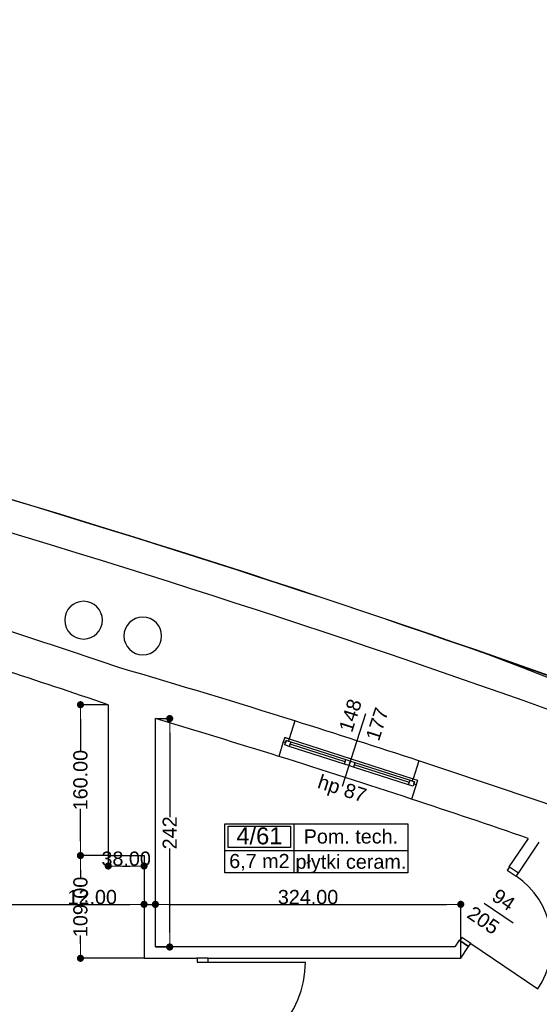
# Model space of a CAD drawing. Header units: millimetres. Extents: x -175445 to -20415, y -559200 to 231527.
# Tile 125 of 256: x -98118 to -92604, y -161699 to -151254. Entities that reach past the tile are written whole.
import ezdxf
from ezdxf.enums import TextEntityAlignment as Align

# ---------------------------------------------------------------- set-up
doc = ezdxf.new("R2010")
doc.units = ezdxf.units.MM
doc.header["$MEASUREMENT"] = 0
for name, color, linetype in [('Drzwi', 7, 'Continuous'), ('Obiekt', 7, 'Continuous'), ('Okno', 7, 'Continuous'), ('Strefa', 9, 'Continuous'), ('Strop', 7, 'Continuous'), ('Słup', 7, 'Continuous'), ('Wymiary', 9, 'Continuous'), ('Ściana', 7, 'Continuous')]:
    doc.layers.add(name, color=color, linetype=linetype)
doc.styles.add('Arial', font='txt')
doc.dimstyles.new('GENERATED_STYLE__1', dxfattribs={"dimtxt": 150, "dimasz": 152, "dimexe": 0.18, "dimexo": 0, "dimgap": 0.09, "dimtad": 1, "dimtih": 1, "dimtoh": 1, "dimlfac": 0.1, "dimzin": 0, "dimdsep": 46, "dimtxsty": 'Arial', "dimblk": 'ARROWHEAD_11', "dimblk1": 'ARROWHEAD_11', "dimblk2": 'ARROWHEAD_11', "dimcen": 0.09, "dimclrd": 256, "dimclre": 256, "dimclrt": 256, "dimazin": 0, "dimtfac": 1, "dimtdec": 4, "dimtmove": 0, "dimatfit": 3, "dimfxl": 1, "dimtolj": 1, "dimtzin": 0, "dimarcsym": 0})
doc.dimstyles.new('GENERATED_STYLE__2', dxfattribs={"dimtxt": 150, "dimasz": 152, "dimexe": 0.18, "dimexo": 0, "dimgap": 0.09, "dimtad": 1, "dimlfac": 0.1, "dimzin": 0, "dimdsep": 46, "dimtxsty": 'Arial', "dimblk": 'ARROWHEAD_11', "dimblk1": 'ARROWHEAD_11', "dimblk2": 'ARROWHEAD_11', "dimcen": 0.09, "dimclrd": 256, "dimclre": 256, "dimclrt": 256, "dimazin": 0, "dimtfac": 1, "dimtdec": 4, "dimtmove": 0, "dimatfit": 3, "dimfxl": 1, "dimtolj": 1, "dimtzin": 0, "dimarcsym": 0})

# ---------------------------------------------------------------- blocks, each defined once
blk = doc.blocks.new('Pom. tech._4_61_61', base_point=(-95207, 35303))
at = {"layer": 'Strefa'}
for p, q in [((-95941, 35586), (-93999, 35586)), ((-95941, 35067), (-95941, 35586)), ((-95905, 35560), (-95244, 35560)), ((-95905, 35333), (-95905, 35560)), ((-95244, 35560), (-95244, 35333)), ((-95207, 35586), (-95207, 35067)), ((-93999, 35586), (-93999, 35067)), ((-95244, 35333), (-95905, 35333)), ((-95941, 35303), (-93999, 35303)), ((-93999, 35067), (-95941, 35067))]:
    blk.add_line(p, q, dxfattribs=at)
at = {"layer": 'Strefa', "style": 'Arial'}
for tag, height, p in [('ROOM_NUMBER', 180, (-95574, 35458)), ('ROOM_NAME', 150, (-94603, 35452)), ('ROOM_CALC_AREA', 150, (-95574, 35191)), ('floor_f', 150, (-94603, 35184))]:
    blk.add_attdef(tag, text='', height=height, dxfattribs=at).set_placement(p, align=Align.MIDDLE_CENTER)
blk = doc.blocks.new('ARROWHEAD_11')
at = {"color": 0, "linetype": 'Continuous', "lineweight": 0}
blk.add_line((0, 0), (-1, 0), dxfattribs=at)
at = {"color": 0, "linetype": 'Continuous', "lineweight": 0, "const_width": 0.25, "flags": 128}
blk.add_lwpolyline([(-0.125, 0, 1), (0.125, 0, 1)], format="xyb", close=True, dxfattribs=at)
blk = doc.blocks.new('*D1193')
at = {"layer": 'Defpoints', "color": 0}
for p in [(-96798, -160639), (-96798, -160666), (-101258, -169611)]:
    blk.add_point(p, dxfattribs=at)
at = {"layer": 'Wymiary', "lineweight": -2}
for p, q in [((-101258, -169611), (-101258, -160639)), ((-101106, -160639), (-96950, -160639)), ((-96798, -160666), (-96798, -160639))]:
    blk.add_line(p, q, dxfattribs=at)
at = {"layer": 'Wymiary', "lineweight": -2, "xscale": 152, "yscale": 152, "zscale": 152, "rotation": 180}
blk.add_blockref('ARROWHEAD_11', (-101258, -160639), dxfattribs=at)
at = {"layer": 'Wymiary', "lineweight": -2, "xscale": 152, "yscale": 152, "zscale": 152}
blk.add_blockref('ARROWHEAD_11', (-96798, -160639), dxfattribs=at)
at = {"layer": 'Wymiary', "lineweight": 13, "insert": (-99028, -160562), "char_height": 150, "attachment_point": 5, "style": 'Arial'}
blk.add_mtext('\\A1;446.00', dxfattribs=at)
blk = doc.blocks.new('*D1194')
at = {"layer": 'Defpoints', "color": 0}
for p in [(-96678, -160639), (-96798, -160666), (-96678, -160666)]:
    blk.add_point(p, dxfattribs=at)
at = {"layer": 'Wymiary', "lineweight": -2}
for p, q in [((-97594, -160639), (-97102, -160639)), ((-97102, -160639), (-96950, -160639)), ((-96798, -160666), (-96798, -160639)), ((-96798, -160639), (-96678, -160639)), ((-96678, -160666), (-96678, -160639)), ((-96526, -160639), (-96374, -160639))]:
    blk.add_line(p, q, dxfattribs=at)
at = {"layer": 'Wymiary', "lineweight": -2, "xscale": 152, "yscale": 152, "zscale": 152}
blk.add_blockref('ARROWHEAD_11', (-96798, -160639), dxfattribs=at)
at = {"layer": 'Wymiary', "lineweight": -2, "xscale": 152, "yscale": 152, "zscale": 152, "rotation": 180}
blk.add_blockref('ARROWHEAD_11', (-96678, -160639), dxfattribs=at)
at = {"layer": 'Wymiary', "lineweight": 13, "insert": (-97348, -160562), "char_height": 150, "attachment_point": 5, "style": 'Arial'}
blk.add_mtext('\\A1;12.00', dxfattribs=at)
blk = doc.blocks.new('*D1195')
at = {"layer": 'Defpoints', "color": 0}
for p in [(-93438, -160639), (-96678, -160666), (-93438, -161211)]:
    blk.add_point(p, dxfattribs=at)
at = {"layer": 'Wymiary', "lineweight": -2}
for p, q in [((-96678, -160666), (-96678, -160639)), ((-96526, -160639), (-93590, -160639)), ((-93438, -161211), (-93438, -160639))]:
    blk.add_line(p, q, dxfattribs=at)
at = {"layer": 'Wymiary', "lineweight": -2, "xscale": 152, "yscale": 152, "zscale": 152, "rotation": 180}
blk.add_blockref('ARROWHEAD_11', (-96678, -160639), dxfattribs=at)
at = {"layer": 'Wymiary', "lineweight": -2, "xscale": 152, "yscale": 152, "zscale": 152}
blk.add_blockref('ARROWHEAD_11', (-93438, -160639), dxfattribs=at)
at = {"layer": 'Wymiary', "lineweight": 13, "insert": (-95058, -160562), "char_height": 150, "attachment_point": 5, "style": 'Arial'}
blk.add_mtext('\\A1;324.00', dxfattribs=at)
blk = doc.blocks.new('*D1307')
at = {"layer": 'Defpoints', "color": 0}
for p in [(-96678, -158668), (-96526, -158668), (-96678, -161091)]:
    blk.add_point(p, dxfattribs=at)
at = {"layer": 'Wymiary', "lineweight": -2}
for p, q in [((-96678, -158668), (-96526, -158668)), ((-96526, -158820), (-96526, -159713)), ((-96526, -160939), (-96526, -160046)), ((-96678, -161091), (-96526, -161091))]:
    blk.add_line(p, q, dxfattribs=at)
at = {"layer": 'Wymiary', "lineweight": -2, "xscale": 152, "yscale": 152, "zscale": 152}
for p, rotation in [((-96526, -158668), 90), ((-96526, -161091), 270)]:
    blk.add_blockref('ARROWHEAD_11', p, dxfattribs=dict(at, rotation=rotation))
at = {"layer": 'Wymiary', "lineweight": 13, "insert": (-96526, -159880), "char_height": 150, "attachment_point": 5, "rotation": 90, "style": 'Arial'}
blk.add_mtext('\\A1;242', dxfattribs=at)
blk = doc.blocks.new('*D1308')
at = {"layer": 'Defpoints', "color": 0}
for p in [(-97473, -160121), (-97178, -160121), (-96798, -161211)]:
    blk.add_point(p, dxfattribs=at)
at = {"layer": 'Wymiary', "lineweight": -2}
for p, q in [((-97178, -160121), (-97474, -160121)), ((-97473, -160273), (-97473, -160362)), ((-97473, -161059), (-97473, -160970)), ((-96798, -161211), (-97474, -161211))]:
    blk.add_line(p, q, dxfattribs=at)
at = {"layer": 'Wymiary', "lineweight": -2, "xscale": 152, "yscale": 152, "zscale": 152}
for p, rotation in [((-97473, -160121), 90), ((-97473, -161211), 270)]:
    blk.add_blockref('ARROWHEAD_11', p, dxfattribs=dict(at, rotation=rotation))
at = {"layer": 'Wymiary', "lineweight": 13, "insert": (-97473, -160666), "char_height": 150, "attachment_point": 5, "rotation": 90, "style": 'Arial'}
blk.add_mtext('\\A1;109.00', dxfattribs=at)
blk = doc.blocks.new('*D1309')
at = {"layer": 'Defpoints', "color": 0}
for p in [(-97473, -158521), (-97178, -158521), (-97178, -160121)]:
    blk.add_point(p, dxfattribs=at)
at = {"layer": 'Wymiary', "lineweight": -2}
for p, q in [((-97178, -158521), (-97474, -158521)), ((-97473, -158673), (-97473, -159017)), ((-97473, -159969), (-97473, -159625)), ((-97178, -160121), (-97474, -160121))]:
    blk.add_line(p, q, dxfattribs=at)
at = {"layer": 'Wymiary', "lineweight": -2, "xscale": 152, "yscale": 152, "zscale": 152}
for p, rotation in [((-97473, -158521), 90), ((-97473, -160121), 270)]:
    blk.add_blockref('ARROWHEAD_11', p, dxfattribs=dict(at, rotation=rotation))
at = {"layer": 'Wymiary', "lineweight": 13, "insert": (-97473, -159321), "char_height": 150, "attachment_point": 5, "rotation": 90, "style": 'Arial'}
blk.add_mtext('\\A1;160.00', dxfattribs=at)
blk = doc.blocks.new('*D1388')
at = {"layer": 'Defpoints', "color": 0}
for p in [(-97178, -160121), (-96798, -160121), (-96798, -160232)]:
    blk.add_point(p, dxfattribs=at)
at = {"layer": 'Wymiary', "lineweight": -2}
for p, q in [((-97178, -160121), (-97178, -160232)), ((-96798, -160121), (-96798, -160232)), ((-97026, -160232), (-96950, -160232))]:
    blk.add_line(p, q, dxfattribs=at)
at = {"layer": 'Wymiary', "lineweight": -2, "xscale": 152, "yscale": 152, "zscale": 152, "rotation": 180}
blk.add_blockref('ARROWHEAD_11', (-97178, -160232), dxfattribs=at)
at = {"layer": 'Wymiary', "lineweight": -2, "xscale": 152, "yscale": 152, "zscale": 152}
blk.add_blockref('ARROWHEAD_11', (-96798, -160232), dxfattribs=at)
at = {"layer": 'Wymiary', "lineweight": 13, "insert": (-96988, -160155), "char_height": 150, "attachment_point": 5, "style": 'Arial'}
blk.add_mtext('\\A1;38.00', dxfattribs=at)

msp = doc.modelspace()

# ---------------------------------------------------------------- linework, layer by layer
at = {"layer": 'Drzwi', "color": 253}
for p, q in [((-92921.839, -160243.742), (-92944.275, -160276.857)), ((-92944.275, -160276.857), (-92849.069, -160341.361)), ((-92826.633, -160308.246), (-92921.839, -160243.742)), ((-92826.633, -160308.246), (-92921.839, -160243.742)), ((-92849.069, -160341.361), (-92826.633, -160308.246)), ((-93426.653, -160988.834), (-93449.089, -161021.95)), ((-93449.089, -161021.95), (-93353.883, -161086.454)), ((-93353.883, -161086.454), (-93449.089, -161021.95)), ((-93331.447, -161053.339), (-93426.653, -160988.834)), ((-93353.883, -161086.454), (-93331.447, -161053.339)), ((-93331.447, -161053.339), (-92619.47, -161535.717)), ((-96233.019, -161210.636), (-96233.019, -161250.636)), ((-96118.019, -161210.636), (-96233.019, -161210.636)), ((-96118.019, -161210.636), (-96233.019, -161210.636)), ((-96233.019, -161250.636), (-96118.019, -161250.636)), ((-96118.019, -161250.636), (-96118.019, -161210.636)), ((-96118.019, -161250.636), (-95086.019, -161250.636))]:
    msp.add_line(p, q, dxfattribs=at)
for centre, radius, start, end in [((-93331.447, -161053.339), 860, 325.8816056, 55.8816056), ((-96118.019, -161250.636), 1032, 270, 0)]:
    msp.add_arc(centre, radius, start, end, dxfattribs=at)
at = {"layer": 'Obiekt', "color": 253}
for p, q in [((-94447.002, -158616.828), (-94694.95, -159387.946)), ((-92882.147, -160838.349), (-93189.603, -160630.041))]:
    msp.add_line(p, q, dxfattribs=at)
at = {"layer": 'Okno', "color": 253}
for p, q in [((-95305.716, -158868.783), (-95320.672, -158916.495)), ((-95305.366, -158868.896), (-95320.672, -158916.495)), ((-95305.716, -158868.783), (-95257.766, -158884.201)), ((-95258.21, -158884.058), (-95305.716, -158868.783)), ((-95296.872, -158924.148), (-95320.672, -158916.495)), ((-95304.524, -158947.948), (-95289.219, -158900.348)), ((-95256.925, -158963.253), (-95304.524, -158947.948)), ((-95289.219, -158900.348), (-95296.872, -158924.148)), ((-95265.419, -158908.001), (-95289.219, -158900.348)), ((-95289.219, -158900.348), (-95241.619, -158915.654)), ((-95257.766, -158884.201), (-95265.419, -158908.001)), ((-95257.766, -158884.201), (-94600.889, -159095.416)), ((-95241.619, -158915.654), (-95256.925, -158963.253)), ((-94671.447, -159151.51), (-95256.925, -158963.253)), ((-94671.447, -159151.51), (-95256.925, -158963.253)), ((-94663.794, -159127.71), (-95249.272, -158939.453)), ((-95241.619, -158915.654), (-94656.141, -159103.91)), ((-94671.447, -159151.51), (-94656.141, -159103.91)), ((-94623.847, -159166.815), (-94671.447, -159151.51)), ((-94656.141, -159103.91), (-94608.541, -159119.216)), ((-94623.847, -159166.815), (-94608.541, -159119.216)), ((-94608.541, -159119.216), (-94623.847, -159166.815)), ((-94576.247, -159182.121), (-94623.847, -159166.815)), ((-94608.541, -159119.216), (-94560.941, -159134.521)), ((-94600.889, -159095.416), (-93944.011, -159306.63)), ((-94560.941, -159134.521), (-94576.247, -159182.121)), ((-93990.769, -159370.377), (-94576.247, -159182.121)), ((-93990.769, -159370.377), (-94576.247, -159182.121)), ((-93983.116, -159346.578), (-94568.594, -159158.321)), ((-94560.941, -159134.521), (-93975.464, -159322.778)), ((-93990.769, -159370.377), (-93975.464, -159322.778)), ((-93943.169, -159385.683), (-93990.769, -159370.377)), ((-93975.464, -159322.778), (-93927.864, -159338.083)), ((-93951.664, -159330.43), (-93944.011, -159306.63)), ((-93927.864, -159338.083), (-93951.664, -159330.43)), ((-93944.011, -159306.63), (-93896.061, -159322.048)), ((-93943.568, -159306.773), (-93896.061, -159322.048)), ((-93927.864, -159338.083), (-93943.169, -159385.683)), ((-93935.516, -159361.883), (-93927.864, -159338.083)), ((-93911.716, -159369.536), (-93935.516, -159361.883)), ((-93896.411, -159321.936), (-93911.716, -159369.536)), ((-93896.061, -159322.048), (-93911.716, -159369.536))]:
    msp.add_line(p, q, dxfattribs=at)
for radius, start, end in [(100880.225, 71.7822065, 72.56808508), (100470.225, 71.75380857, 72.596483)]:
    msp.add_arc((-125419.108, -254940.068), radius, start, end, dxfattribs=at)
at = {"layer": 'Strop', "color": 253, "flags": 128}
msp.add_lwpolyline([(-125806.601, -151285.909, -0.017918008), (-118229.318, -152004.441, -0.007769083), (-114963.359, -152484.403), (-114963.364, -152484.434, -0.034912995), (-97147.904, -156667.71, -0.03139835), (-83179.127, -161981.022, -0.003589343), (-81600.813, -162721.346, -0.015549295), (-75154.286, -166178.424, -0.0168287), (-67557.968, -170885.339), (-67557.968, -174624.675), (-74808.018, -174624.675), (-74808.018, -179320.636), (-96528.019, -179320.636), (-96528.019, -180730.636), (-140258.019, -180730.636)], format="xyb", dxfattribs=at)
at = {"layer": 'Słup', "color": 253}
for p, q in [((-97178.019, -158520.636), (-97178.019, -160120.636)), ((-97178.019, -160120.636), (-96798.019, -160120.636))]:
    msp.add_line(p, q, dxfattribs=at)
for centre, start, end in [((-97439.458, -157624.058), 0, 180), ((-96811.495, -157791.873), 0, 180), ((-97439.458, -157624.058), 180, 0), ((-96811.495, -157791.873), 180, 0)]:
    msp.add_arc(centre, 200, start, end, dxfattribs=at)
at = {"layer": 'Ściana', "color": 253}
for p, q in [((-95198.19, -158692.908), (-95258.21, -158884.058)), ((-95305.716, -158868.783), (-95320.672, -158916.495)), ((-95258.21, -158884.058), (-95305.716, -158868.783)), ((-95320.672, -158916.495), (-95368.528, -159069.172)), ((-93880.932, -159116.464), (-93943.568, -159306.773)), ((-93911.716, -159369.536), (-93961.813, -159521.492)), ((-93943.568, -159306.773), (-93896.061, -159322.048)), ((-93896.061, -159322.048), (-93911.716, -159369.536)), ((-92921.839, -160243.742), (-92925.978, -160240.938)), ((-92826.633, -160308.246), (-92921.839, -160243.742)), ((-93449.089, -161021.95), (-93453.229, -161019.145)), ((-93353.883, -161086.454), (-93449.089, -161021.95)), ((-96233.019, -161210.636), (-96238.019, -161210.636)), ((-96118.019, -161210.636), (-96233.019, -161210.636))]:
    msp.add_line(p, q, dxfattribs=at)
at = {"layer": 'Ściana', "color": 253, "flags": 128}
for points in [[(-96678.019, -160120.636), (-96678.019, -158668.495)], [(-92721.63, -159939.326), (-92925.978, -160240.938)], [(-92826.633, -160308.246), (-92604.136, -159979.847)], [(-96798.019, -160120.636), (-96798.019, -161210.636)], [(-96678.019, -161090.636), (-96678.019, -160120.636)], [(-93453.229, -161019.145), (-93501.665, -161090.636)], [(-93501.665, -161090.636), (-96678.019, -161090.636)], [(-93438.019, -161210.636), (-93353.883, -161086.454)], [(-96798.019, -161210.636), (-96238.019, -161210.636)], [(-96118.019, -161210.636), (-93438.019, -161210.636)]]:
    msp.add_lwpolyline(points, dxfattribs=at)
at = {"layer": 'Ściana', "color": 253}
for centre, radius, start, end in [((-135974.129, -281990.98), 131199.839, 72.78657015, 80.72275794), ((-135974.129, -281990.98), 130859.839, 72.78658978, 80.72275794), ((-132427.47, -270436.937), 119113.747, 64.91502534, 72.7714615), ((-132427.47, -270436.937), 118773.747, 65.11518084, 72.77143988), ((-130623.425, -257241.03), 104642.008, 71.28885706, 71.96797392), ((-140453.307, -280112.852), 130967.865, 57.19530479, 68.83493994), ((-125419.108, -254940.068), 100880.225, 72.56808508, 73.66992203), ((-130623.425, -257241.03), 104232.008, 71.28417322, 71.94059687), ((-125419.108, -254940.068), 100470.225, 72.596483, 73.37743619), ((-125419.108, -254940.068), 100880.225, 70.87344096, 71.7822065), ((-125419.108, -254940.068), 100470.225, 71.00749538, 71.75380857)]:
    msp.add_arc(centre, radius, start, end, dxfattribs=at)

# ---------------------------------------------------------------- block references
at = {"layer": 'Strefa', "color": 253}
ref = msp.add_blockref('Pom. tech._4_61_61', (-95207.416, -160067.174), dxfattribs=at)
ref.add_attrib('ROOM_NAME', 'Pom. tech.', dxfattribs={"color": 7, "height": 150, "style": 'Arial'}).set_placement((-94603.332, -159918.357), align=Align.MIDDLE_CENTER)
ref.add_attrib('ROOM_NUMBER', '4/61', dxfattribs={"color": 7, "height": 180, "style": 'Arial'}).set_placement((-95574.436, -159912.226), align=Align.MIDDLE_CENTER)
ref.add_attrib('ROOM_CALC_AREA', '6,7 m2', dxfattribs={"color": 7, "height": 150, "style": 'Arial'}).set_placement((-95574.436, -160179.228), align=Align.MIDDLE_CENTER)
ref.add_attrib('floor_f', 'płytki ceram.', dxfattribs={"color": 7, "height": 150, "style": 'Arial'}).set_placement((-94603.332, -160186.274), align=Align.MIDDLE_CENTER)

# ---------------------------------------------------------------- texts
at = {"layer": 'Obiekt', "color": 253, "char_height": 150, "attachment_point": 7, "style": 'Arial'}
for s, insert, rotation in [('\\A1;{\\fArial|b0|i0|c238|p38;148}', (-94589.973, -158824.52), 72.1751458), ('\\A1;{\\fArial|b0|i0|c238|p38;177}', (-94306.724, -158915.597), 72.1751458), ('\\A1;{\\fArial|b0|i0|c238|p38;hp 87}', (-94982.207, -159443.516), 342.1751458), ('\\A1;{\\fArial|b0|i0|c238|p38;94}', (-93122.288, -160588.038), 325.8816056), ('\\A1;{\\fArial|b0|i0|c238|p38;205}', (-93384.797, -160772.554), 325.8816056)]:
    msp.add_mtext(s, dxfattribs=dict(at, insert=insert, rotation=rotation))

# ---------------------------------------------------------------- dimensions: what is measured, and where the dimension line sits
at = {"layer": 'Wymiary', "color": 8, "lineweight": 13}
for base, p1, p2, picture, middle in [((-97473.33, -158520.636), (-97178.019, -160120.636), (-97178.019, -158520.636), '*D1309', (-97473.33, -159320.636)), ((-97473.33, -160120.636), (-96798.019, -161210.636), (-97178.019, -160120.636), '*D1308', (-97473.33, -160665.636))]:
    dim = msp.add_linear_dim(base=base, p1=p1, p2=p2, angle=90, dimstyle='GENERATED_STYLE__2', dxfattribs=at)
    dim.commit()
    dim.dimension.update_dxf_attribs({"geometry": picture, "text_midpoint": middle, "dimtype": 160, "text_rotation": 90})
dim = msp.add_linear_dim(base=(-96526.321, -158668.495), p1=(-96678.019, -161090.636), p2=(-96678.019, -158668.495), angle=90, text='242', dimstyle='GENERATED_STYLE__2', dxfattribs=at)
dim.commit()
dim.dimension.update_dxf_attribs({"geometry": '*D1307', "text_midpoint": (-96526.321, -159879.565), "dimtype": 160, "text_rotation": 90})
for base, p1, p2, picture, middle in [((-96798.019, -160231.892), (-97178.019, -160120.636), (-96798.019, -160120.636), '*D1388', (-96988.019, -160231.892)), ((-96798.019, -160639.136), (-101258.019, -169610.636), (-96798.019, -160665.636), '*D1193', (-99028.019, -160639.136)), ((-96678.019, -160639.136), (-96798.019, -160665.636), (-96678.019, -160665.636), '*D1194', (-97347.88, -160639.136)), ((-93438.019, -160639.136), (-96678.019, -160665.636), (-93438.019, -161210.636), '*D1195', (-95058.019, -160639.136))]:
    dim = msp.add_linear_dim(base=base, p1=p1, p2=p2, dimstyle='GENERATED_STYLE__1', dxfattribs=at)
    dim.commit()
    dim.dimension.update_dxf_attribs({"geometry": picture, "text_midpoint": middle, "dimtype": 160})

doc.saveas('drawing.dxf')
